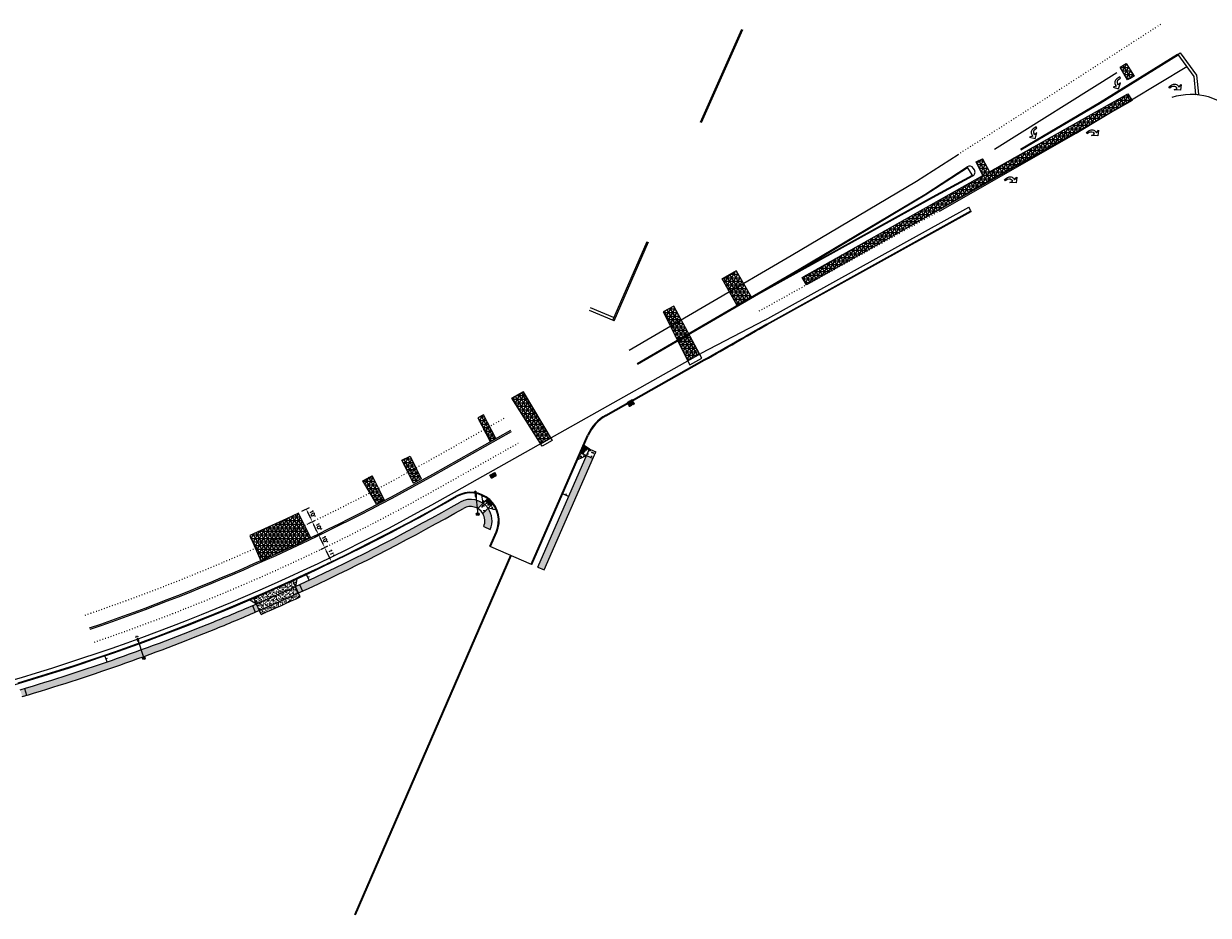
# Model space of a CAD drawing. Extents: x 1490373 to 1513910, y 649283 to 656452.
# Tile 6 of 7: x 1512646 to 1513475, y 652676 to 653300. Entities that reach past the tile are written whole.
import ezdxf

# ---------------------------------------------------------------- set-up
doc = ezdxf.new("R2010")
doc.units = 0
doc.header["$MEASUREMENT"] = 0
doc.header["$PDMODE"] = 34
doc.header["$PDSIZE"] = 0.004
doc.linetypes.add('HIDDEN', pattern=[0.375, 0.25, -0.125])
doc.linetypes.add('pavement_dash', pattern=[2, 0.5, -1.5])
for name, color, linetype in [('E-CHANNELIZING', 110, 'Continuous'), ('E-DOUBLEYELLOW', 50, 'Continuous'), ('E-EDGELINE', 110, 'Continuous'), ('E-LANEARROW', 110, 'Continuous'), ('E-LANELINE', 110, 'Continuous'), ('E-MISC', 51, 'Continuous'), ('E-STOPLINE', 110, 'Continuous'), ('MOT-SIGNS', 4, 'Continuous'), ('P-CONCRETEAREA', 252, 'Continuous'), ('P-CURB', 6, 'Continuous'), ('P-DRIVE', 1, 'Continuous'), ('P-FULLDEPTHREPAIR', 252, 'Continuous'), ('P-LABEL', 7, 'Continuous'), ('P-LIGHT-COBRAHEAD', 1, 'Continuous'), ('P-PAVEMENT', 6, 'Continuous'), ('P-SAWCUT', 3, 'Continuous'), ('P-SIGN', 3, 'Continuous'), ('P-STORM-DISPLAY', 5, 'Continuous'), ('P-WALK', 4, 'Continuous'), ('SIGN', 7, 'Continuous')]:
    doc.layers.add(name, color=color, linetype=linetype)
doc.styles.get("Standard").update_dxf_attribs({"font": 'simplex.shx'})
doc.dimstyles.new('COEC', dxfattribs={"dimscale": 13.9, "dimtxt": 0.18, "dimasz": 0.18, "dimexe": 0.18, "dimexo": 0.0625, "dimgap": 0.09, "dimtad": 1, "dimzin": 0, "dimdsep": 46, "dimtxsty": 'Standard', "dimcen": 0.09, "dimclrd": 256, "dimclre": 256, "dimclrt": 256, "dimaunit": 1, "dimadec": 4, "dimazin": 0, "dimtfac": 1, "dimtofl": 0, "dimtmove": 0, "dimatfit": 3, "dimfxl": 1, "dimtolj": 1, "dimtzin": 0, "dimlwd": -1, "dimlwe": -1, "dimarcsym": 0})
pattern_1 = [(50, (0, 0), (7.172601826, -0.62752135), [0.75, -8.25]), (355, (0, 0), (-1.387513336, 7.521921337), [0.6, -6.6]), (100.45144446, (0.598, -0.052), (5.785088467, 6.89439991), [0.63740192, -7.01142112]), (46.1842, (0, 2), (10.672413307, -1.65519281), [1.125, -12.375]), (96.6356355, (0.889, 1.862), (9.34661946, 9.74118601), [0.95610342, -10.5171376]), (351.184164, (0, 2), (9.34661945, 9.741186), [0.9, -9.90000001]), (21, (1, 1.5), (5.969070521, -4.026188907), [0.75, -8.25]), (326, (1, 1.5), (2.43315332, 7.25150045), [0.6, -6.6]), (71.45144474, (1.4974, 1.1645), (8.402223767, 3.225311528), [0.6374019, -7.01142112]), (37.5, (0, 0), (0.121598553, 3.3289385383), [0, -6.52, 0, -6.7, 0, -6.625]), (7.5, (0, 0), (2.6306953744, 3.944117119), [0, -3.82, 0, -6.37, 0, -2.525]), (327.5, (-2.23, 0), (5.3382243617, -0.2255487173), [0, -2.5, 0, -7.8, 0, -10.35]), (317.5, (-3.23, 0), (5.831861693, 1.001049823), [0, -3.25, 0, -5.18, 0, -7.35])]

# ---------------------------------------------------------------- blocks, each defined once
blk = doc.blocks.new('941')
at = {"lineweight": 0}
for p, q in [((0.018, 0.203), (-0.158, 0.07)), ((-0.158, 0.07), (-0.046, 0.086)), ((-0.046, 0.086), (-0.046, 0.051)), ((0.146, 0.053), (0.018, 0.203)), ((0.034, 0.053), (0.034, 0.086)), ((0.034, 0.086), (0.146, 0.053)), ((0.034, 0.053), (0.034, 0.053)), ((-0.161, -0.064), (-0.254, -0.064)), ((-0.254, -0.064), (-0.254, -0.114)), ((-0.254, -0.114), (-0.13, -0.114))]:
    blk.add_line(p, q, dxfattribs=at)
for centre, radius, end in [((-0.161, 0.051), 0.115, 0), ((-0.13, 0.05), 0.164, 0.9085)]:
    blk.add_arc(centre, radius, 270, end, dxfattribs=at)
blk = doc.blocks.new('COBRAHEAD')
at = {"layer": 'P-LIGHT-COBRAHEAD'}
h = blk.add_hatch(color=256, dxfattribs=at)
edge = h.paths.add_edge_path()
edge.add_ellipse((1508880.94, 651840.29), major_axis=(0.88, -1.55), ratio=0.5, start_angle=0, end_angle=360)
h = blk.add_hatch(color=256, dxfattribs=at)
h.dxf.hatch_style = 1
edge = h.paths.add_edge_path()
edge.add_arc((1508887.25, 651828.68), 1, 0, 360)
at = {"layer": 'P-LIGHT-COBRAHEAD', "flags": 128}
for points, elevation in [([(1508879.15, 651841.87), (1508879.36, 651843.12), (1508880.54, 651842.67)], 129.62), ([(1508880.08, 651841.85), (1508887.25, 651828.68)], 64.81)]:
    blk.add_lwpolyline(points, dxfattribs=dict(at, elevation=elevation))
at = {"layer": 'P-LIGHT-COBRAHEAD'}
blk.add_circle((1508887.25, 651828.68), 1, dxfattribs=at)
blk = doc.blocks.new('*D411')
at = {"layer": 'Defpoints', "color": 0, "transparency": 16777216}
for p in [(1512848.33, 652940.89), (1512851.95, 652942.62), (1512852.66, 652931.87)]:
    blk.add_point(p, dxfattribs=at)
at = {"layer": 'SIGN', "transparency": 16777216}
for p, q in [((1512849.24, 652941.32), (1512854.2, 652943.71)), ((1512855.19, 652935.86), (1512853.03, 652940.37)), ((1512853.56, 652932.31), (1512858.53, 652934.69))]:
    blk.add_line(p, q, dxfattribs=at)
for points in [[(1512853.41, 652940.55), (1512852.66, 652940.19), (1512851.95, 652942.62)], [(1512855.57, 652936.04), (1512854.82, 652935.68), (1512856.28, 652933.61)]]:
    blk.add_solid(points, dxfattribs=at)
at = {"layer": 'SIGN', "transparency": 16777216, "insert": (1512856.36, 652939.19), "char_height": 2.5, "attachment_point": 5, "rotation": 295.6363}
blk.add_mtext("\\A1;10'", dxfattribs=at)
blk = doc.blocks.new('*D412')
at = {"layer": 'Defpoints', "color": 0, "transparency": 16777216}
for p in [(1512844.04, 652949.92), (1512847.62, 652951.64), (1512848.33, 652940.89)]:
    blk.add_point(p, dxfattribs=at)
at = {"layer": 'SIGN', "transparency": 16777216}
for p, q in [((1512844.95, 652950.35), (1512849.88, 652952.72)), ((1512850.87, 652944.88), (1512848.7, 652949.39)), ((1512849.24, 652941.32), (1512854.2, 652943.71))]:
    blk.add_line(p, q, dxfattribs=at)
for points in [[(1512849.08, 652949.57), (1512848.33, 652949.21), (1512847.62, 652951.64)], [(1512851.24, 652945.06), (1512850.49, 652944.7), (1512851.95, 652942.62)]]:
    blk.add_solid(points, dxfattribs=at)
at = {"layer": 'SIGN', "transparency": 16777216, "insert": (1512852.03, 652948.21), "char_height": 2.5, "attachment_point": 5, "rotation": 295.6363}
blk.add_mtext("\\A1;10'", dxfattribs=at)
blk = doc.blocks.new('*D413')
at = {"layer": 'Defpoints', "color": 0, "transparency": 16777216}
for p in [(1512839.43, 652958.68), (1512843.34, 652960.56), (1512844.04, 652949.92)]:
    blk.add_point(p, dxfattribs=at)
at = {"layer": 'SIGN', "transparency": 16777216}
for p, q in [((1512840.33, 652959.11), (1512845.6, 652961.64)), ((1512846.54, 652953.89), (1512844.42, 652958.3)), ((1512844.95, 652950.35), (1512849.88, 652952.72))]:
    blk.add_line(p, q, dxfattribs=at)
for points in [[(1512844.8, 652958.48), (1512844.05, 652958.12), (1512843.34, 652960.56)], [(1512846.92, 652954.07), (1512846.17, 652953.71), (1512847.62, 652951.64)]]:
    blk.add_solid(points, dxfattribs=at)
at = {"layer": 'SIGN', "transparency": 16777216, "insert": (1512847.73, 652957.18), "char_height": 2.5, "attachment_point": 5, "rotation": 295.6363}
blk.add_mtext("\\A1;10'", dxfattribs=at)
blk = doc.blocks.new('370')
at = {"color": 0, "linetype": 'ByBlock'}
for p, q in [((0, 0.1), (0, -0.1)), ((0, 0), (0.063, 0))]:
    blk.add_line(p, q, dxfattribs=at)
blk = doc.blocks.new('*D418')
at = {"layer": 'Defpoints', "color": 0, "transparency": 16777216}
for p in [(1512852.62, 652931.85), (1512857.38, 652921.94), (1512861.03, 652923.69)]:
    blk.add_point(p, dxfattribs=at)
at = {"layer": 'P-LABEL', "transparency": 16777216}
for p, q in [((1512853.52, 652932.29), (1512858.53, 652934.69)), ((1512857.36, 652931.35), (1512859.95, 652925.94)), ((1512858.28, 652922.37), (1512863.29, 652924.77))]:
    blk.add_line(p, q, dxfattribs=at)
for points in [[(1512857.73, 652931.53), (1512856.98, 652931.17), (1512856.27, 652933.61)], [(1512860.33, 652926.12), (1512859.58, 652925.76), (1512861.03, 652923.69)]]:
    blk.add_solid(points, dxfattribs=at)
at = {"layer": 'P-LABEL', "transparency": 16777216, "insert": (1512860.9, 652929.73), "char_height": 2.5, "attachment_point": 5, "rotation": 295.63445}
blk.add_mtext("\\A1;11'", dxfattribs=at)

msp = doc.modelspace()

# ---------------------------------------------------------------- hatches: boundary and pattern name
at = {"layer": 'P-CONCRETEAREA'}
h = msp.add_hatch(dxfattribs=at)
h.set_pattern_fill('AR-CONC', color=256)
h.set_pattern_definition(pattern_1)
h.paths.add_polyline_path([(1513039.548, 652998.024), (1513044.128, 652996.019), (1513046.133, 653000.599), (1513041.553, 653002.605), (1513037.832, 653005.326), (1513037.431, 653004.409), (1513039.263, 653003.607), (1513037.258, 652999.027), (1513035.426, 652999.829), (1513033.42, 652995.249)])
h = msp.add_hatch(color=255, dxfattribs=at)
h.dxf.hatch_style = 1
h.paths.add_polyline_path([(1513044.128, 652996.019), (1513039.548, 652998.024), (1513005.372, 652919.963), (1513009.952, 652917.958)])
h = msp.add_hatch(dxfattribs=at)
h.set_pattern_fill('AR-CONC', color=256)
h.set_pattern_definition(pattern_1)
edge = h.paths.add_edge_path()
edge.add_line((1512965.932, 652970.288), (1512967.017, 652964.546))
edge.add_line((1512967.017, 652964.546), (1512963.44, 652960.938))
edge.add_arc((1512958.398, 652952.302), 10, 30.770268, 59.725292, ccw=False)
edge.add_line((1512966.991, 652957.418), (1512970.587, 652961.046))
edge.add_line((1512970.587, 652961.046), (1512976.318, 652959.991))
edge.add_arc((1512958.398, 652952.302), 19.5, 23.223467, 37.881894)
edge.add_line((1512973.789, 652964.276), (1512972.381, 652962.856))
edge.add_line((1512972.381, 652962.856), (1512968.83, 652966.376))
edge.add_line((1512968.83, 652966.376), (1512970.238, 652967.796))
edge.add_arc((1512958.398, 652952.302), 19.5, 52.613666, 67.272093)
h = msp.add_hatch(color=255, dxfattribs=at)
h.dxf.hatch_style = 1
edge = h.paths.add_edge_path()
edge.add_arc((1512228.597, 654232.282), 1458.4, 294.608408, 294.728464, ccw=False)
edge.add_line((1512835.895, 652906.341), (1512837.931, 652901.774))
edge.add_line((1512837.931, 652901.774), (1512840.764, 652903.075))
edge.add_arc((1512223.818, 654241.632), 1473.892, 294.745157, 299.398863)
edge.add_line((1512947.332, 652957.542), (1512953.487, 652961.013))
edge.add_arc((1512958.398, 652952.302), 10, 59.725292, 119.415556, ccw=False)
edge.add_line((1512963.44, 652960.938), (1512967.036, 652964.566))
edge.add_arc((1512958.398, 652952.302), 15, 54.841849, 119.415449)
edge.add_line((1512951.031, 652965.368), (1512944.876, 652961.898))
edge.add_arc((1512225.476, 654238.389), 1465.253, 294.739431, 299.404589, ccw=False)
h = msp.add_hatch(color=255, dxfattribs=at)
h.dxf.hatch_style = 1
edge = h.paths.add_edge_path()
edge.add_line((1512970.587, 652961.046), (1512966.991, 652957.418))
edge.add_arc((1512958.398, 652952.302), 10, -23.644394, 30.770268, ccw=False)
edge.add_line((1512967.559, 652948.292), (1512972.139, 652946.286))
edge.add_arc((1512958.398, 652952.302), 15, 336.355606, 395.653712)
h = msp.add_hatch(dxfattribs=at)
h.set_pattern_fill('AR-SAND', color=256)
h.set_pattern_definition([(37.5, (0, 0), (-0.0629933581, 1.926823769), [0, -1.52, 0, -1.7, 0, -1.625]), (7.5, (0, 0), (1.7697767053, 2.8221460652), [0, -0.82, 0, -1.37, 0, -0.525]), (327.5, (-1.23, 0), (3.1141418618, 0.0056590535), [0, -0.5, 0, -1.8, 0, -2.35]), (317.5, (-1.23, 0), (3.0061266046, 0.877675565), [0, -0.25, 0, -1.18, 0, -1.35])])
edge = h.paths.add_edge_path()
edge.add_arc((1512228.597, 654232.282), 1453.9, 293.309728, 293.427961, ccw=False)
edge.add_line((1512803.907, 652897.05), (1512808.493, 652894.13))
edge.add_line((1512808.493, 652894.13), (1512806.661, 652898.24))
edge = h.paths.add_edge_path()
edge.add_ellipse((1512820.997, 652906.071), major_axis=(-1.018, -1.018), ratio=1, start_angle=414.595693, end_angle=443.543627, ccw=False)
edge.add_arc((1512228.597, 654232.282), 1453.9, 293.427961, 294.055476, ccw=False)
edge.add_line((1512806.661, 652898.24), (1512808.493, 652894.13))
edge.add_arc((1512228.597, 654232.282), 1458.4, 293.429785, 294.472579)
edge.add_line((1512832.75, 652904.905), (1512832.471, 652904.925))
edge.add_line((1512832.471, 652904.925), (1512832.95, 652909.942))
edge.add_arc((1512228.597, 654232.282), 1453.9, 294.083843, 294.561975, ccw=False)
edge = h.paths.add_edge_path()
edge.add_arc((1512228.597, 654232.282), 1453.9, 294.561975, 294.610232, ccw=False)
edge.add_line((1512832.95, 652909.942), (1512832.471, 652904.925))
edge.add_line((1512832.471, 652904.925), (1512832.75, 652904.905))
edge.add_arc((1512228.597, 654232.282), 1458.4, 294.472579, 294.608408)
edge.add_line((1512835.895, 652906.341), (1512834.064, 652910.451))
edge = h.paths.add_edge_path()
edge.add_arc((1512228.597, 654232.282), 1453.9, 294.610232, 294.728464, ccw=False)
edge.add_line((1512834.064, 652910.451), (1512835.895, 652906.341))
edge.add_line((1512835.895, 652906.341), (1512836.79, 652911.704))
edge = h.paths.add_edge_path()
edge.add_arc((1512228.597, 654232.282), 1458.4, 294.472579, 294.608408, ccw=False)
edge.add_line((1512832.75, 652904.905), (1512836.661, 652904.623))
edge.add_line((1512836.661, 652904.623), (1512835.895, 652906.341))
edge = h.paths.add_edge_path()
edge.add_line((1512837.931, 652901.774), (1512836.661, 652904.623))
edge.add_line((1512836.661, 652904.623), (1512832.75, 652904.905))
edge.add_arc((1512228.597, 654232.282), 1458.4, 293.429785, 294.472579, ccw=False)
edge.add_line((1512808.493, 652894.13), (1512810.528, 652889.562))
edge.add_arc((1512228.597, 654232.282), 1463.4, 293.431798, 294.606394)
edge = h.paths.add_edge_path()
edge.add_line((1512828.28, 652894.108), (1512834.455, 652896.892))
edge.add_line((1512834.455, 652896.892), (1512839.152, 652899.033))
edge.add_line((1512839.152, 652899.033), (1512837.931, 652901.774))
edge.add_arc((1512228.597, 654232.282), 1463.4, 293.431798, 294.606394, ccw=False)
edge.add_line((1512810.528, 652889.562), (1512811.75, 652886.822))
edge.add_line((1512811.75, 652886.822), (1512816.429, 652888.86))
edge.add_line((1512816.429, 652888.86), (1512822.432, 652891.503))
edge.add_line((1512822.432, 652891.503), (1512828.28, 652894.108))
h.paths.add_polyline_path([(1512823.167, 652902.634), (1512823.644, 652901.507), (1512822.442, 652904.256)], flags=16)
h = msp.add_hatch(color=255, dxfattribs=at)
h.dxf.hatch_style = 1
edge = h.paths.add_edge_path()
edge.add_arc((1512228.597, 654232.282), 1458.4, 292.609241, 292.729298, ccw=False)
edge.add_arc((1512228.597, 654232.282), 1458.4, 292.138559, 292.609241, ccw=False)
edge.add_line((1512778.192, 652881.402), (1512780.076, 652876.771))
edge.add_arc((1512228.597, 654232.282), 1463.4, 292.138559, 292.607228)
edge.add_arc((1512228.597, 654232.282), 1463.4, 292.607228, 292.729298)
edge.add_line((1512794.022, 652882.528), (1512792.09, 652887.14))
edge = h.paths.add_edge_path()
edge.add_arc((1512228.597, 654232.282), 1458.4, 292.729298, 293.309728, ccw=False)
edge.add_line((1512792.09, 652887.14), (1512794.022, 652882.528))
edge.add_arc((1512228.597, 654232.282), 1463.4, 292.729298, 293.309728)
edge.add_line((1512807.666, 652888.326), (1512810.528, 652889.562))
edge.add_line((1512810.528, 652889.562), (1512808.493, 652894.13))
edge.add_arc((1513824.154, 650539.821), 2564.046, 113.335613, 113.4039)
h = msp.add_hatch(color=255, dxfattribs=at)
h.dxf.hatch_style = 1
edge = h.paths.add_edge_path()
edge.add_arc((1512228.597, 654232.282), 1458.4, 286.516433, 286.63649, ccw=False)
edge.add_line((1512643.206, 652834.058), (1512644.578, 652829.25))
edge.add_arc((1512228.597, 654232.282), 1463.4, 286.514419, 286.63649)
edge.add_line((1512647.566, 652830.139), (1512646.135, 652834.93))
edge = h.paths.add_edge_path()
edge.add_arc((1512228.597, 654232.282), 1458.4, 286.63649, 291.430618, ccw=False)
edge.add_line((1512646.135, 652834.93), (1512647.566, 652830.139))
edge.add_arc((1512228.597, 654232.282), 1463.4, 286.63649, 291.432632)
edge.add_arc((1512228.597, 654232.282), 1463.4, 291.432632, 292.138559)
edge.add_line((1512780.076, 652876.771), (1512778.192, 652881.402))
edge.add_arc((1512228.597, 654232.282), 1458.4, 291.430618, 292.138559, ccw=False)
at = {"layer": 'P-FULLDEPTHREPAIR'}
h = msp.add_hatch(dxfattribs=at)
h.set_pattern_fill('NET3', color=256, scale=20)
h.set_pattern_definition([(0, (274.88, 152.2764), (0, 2.5), []), (60, (274.88, 152.2764), (-2.1650635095, 1.25), []), (120, (274.88, 152.2764), (-2.1650635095, -1.25), [])])
h.paths.add_polyline_path([(1513413.006, 653269.937), (1513418.181, 653260.991), (1513422.917, 653263.593), (1513417.16, 653272.568)])
h = msp.add_hatch(dxfattribs=at)
h.set_pattern_fill('NET3', color=256, scale=20)
h.set_pattern_definition([(0, (51.8617, 11.7405), (0, 2.5), []), (60, (51.8617, 11.7405), (-2.1650635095, 1.25), []), (120, (51.8617, 11.7405), (-2.1650635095, -1.25), [])])
h.paths.add_polyline_path([(1513190.365, 653122.664), (1513193.445, 653117.596), (1513421.401, 653246.58), (1513418.363, 653251.174), (1513321.488, 653196.571), (1513316.742, 653205.831), (1513312.283, 653203.549), (1513316.979, 653194.03)])
h = msp.add_hatch(dxfattribs=at)
h.set_pattern_fill('NET3', color=256, scale=20)
h.paths.add_polyline_path([(1513134.372, 653121.604), (1513144.936, 653103.083), (1513154.775, 653109.03), (1513144.23, 653127.262)])
h = msp.add_hatch(dxfattribs=at)
h.set_pattern_fill('NET3', color=256, scale=20)
h.set_pattern_definition([(0, (-44.1864, -24.3273), (0, 2.5), []), (60, (-44.1864, -24.3273), (-2.1650635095, 1.25), []), (120, (-44.1864, -24.3273), (-2.1650635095, -1.25), [])])
h.paths.add_polyline_path([(1513093.261, 653098.537), (1513110.386, 653064.401), (1513118.692, 653069.085), (1513100.603, 653102.606)])
h = msp.add_hatch(dxfattribs=at)
h.set_pattern_fill('NET3', color=256, scale=20)
h.paths.add_polyline_path([(1512987.367, 653038.122), (1513007.318, 653006.288), (1513014.504, 653010.341), (1512995.218, 653042.525)])
h = msp.add_hatch(dxfattribs=at)
h.set_pattern_fill('NET3', color=256, scale=20)
h.set_pattern_definition([(0, (76.2036, 42.5468), (0, 2.5), []), (60, (76.2036, 42.5468), (-2.1650635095, 1.25), []), (120, (76.2036, 42.5468), (-2.1650635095, -1.25), [])])
h.paths.add_polyline_path([(1512963.416, 653024.351), (1512967.468, 653026.568), (1512975.997, 653010.01), (1512972.072, 653007.767)])
h = msp.add_hatch(dxfattribs=at)
h.set_pattern_fill('NET3', color=256, scale=20)
h.set_pattern_definition([(0, (24.4524, 13.2083), (0, 2.5), []), (60, (24.4524, 13.2083), (-2.1650635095, 1.25), []), (120, (24.4524, 13.2083), (-2.1650635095, -1.25), [])])
h.paths.add_polyline_path([(1512910.226, 652994.752), (1512916.032, 652997.62), (1512923.813, 652981.775), (1512918.495, 652978.71)])
h = msp.add_hatch(dxfattribs=at)
h.set_pattern_fill('NET3', color=256, scale=20)
h.paths.add_polyline_path([(1512882.921, 652980.402), (1512889.501, 652983.89), (1512897.894, 652966.913), (1512892.584, 652964.175)])
h = msp.add_hatch(dxfattribs=at)
h.set_pattern_fill('NET3', color=256, scale=20)
h.paths.add_polyline_path([(1512811.674, 652924.297), (1512803.964, 652941.931), (1512837.945, 652957.54), (1512846.283, 652940.523)])
at = {"layer": 'P-STORM-DISPLAY'}
h = msp.add_hatch(color=256, dxfattribs=at)
h.dxf.hatch_style = 1
h.paths.add_polyline_path([(1513069.659, 653032.541), (1513072.635, 653034.219), (1513071.53, 653036.179), (1513068.554, 653034.501)])
h = msp.add_hatch(color=256, dxfattribs=at)
h.dxf.hatch_style = 1
h.paths.add_polyline_path([(1512975.092, 652985.508), (1512972.479, 652984.035), (1512973.216, 652982.728), (1512975.829, 652984.201)])
at = {"layer": 'P-WALK'}
h = msp.add_hatch(dxfattribs=at)
h.set_pattern_fill('HEX', color=247)
h.set_pattern_definition([(0, (18.29794, -53.62139), (0, 0.216506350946), [0.125, -0.25]), (120, (18.29794, -53.62139), (-0.1875, -0.108253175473), [0.125, -0.25]), (60, (18.42294, -53.62139), (-0.1875, 0.108253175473), [0.125, -0.25])])
h.paths.add_polyline_path([(1513037.258, 652999.027), (1513039.263, 653003.607), (1513037.431, 653004.409), (1513035.426, 652999.829)])
h = msp.add_hatch(dxfattribs=at)
h.set_pattern_fill('HEX', color=247)
h.set_pattern_definition([(0, (-46.57871, -89.79286), (0, 0.216506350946), [0.125, -0.25]), (120, (-46.57871, -89.79286), (-0.1875, -0.108253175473), [0.125, -0.25]), (60, (-46.45371, -89.79286), (-0.1875, 0.108253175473), [0.125, -0.25])])
h.paths.add_polyline_path([(1512972.381, 652962.856), (1512973.789, 652964.276), (1512970.238, 652967.796), (1512968.854, 652966.417)])

# ---------------------------------------------------------------- linework, layer by layer
at = {"layer": 'E-CHANNELIZING', "flags": 128}
for points in [[(1513287.047, 653169.44), (1513382.196, 653223.637), (1513459.795, 653270.271)], [(1513325.053, 653212.491), (1513410.719, 653266.193)], [(1513069.472, 653071.843), (1513182.879, 653137.942), (1513270.446, 653190.204), (1513299.636, 653208.842)], [(1513075.011, 653062.34), (1513188.467, 653128.467), (1513276.225, 653180.843), (1513306.033, 653200.163)], [(1513075.263, 653061.908), (1513188.721, 653128.036), (1513276.49, 653180.419), (1513306.292, 653199.735)]]:
    msp.add_lwpolyline(points, dxfattribs=at)
at = {"layer": 'E-DOUBLEYELLOW', "flags": 128}
for points in [[(1513119.335, 653231.417), (1513148.259, 653296.493)], [(1513119.945, 653231.147), (1513148.869, 653296.223)], [(1513343.278, 653212.497), (1513398.589, 653245.237), (1513453.269, 653279.019)], [(1513343.618, 653211.923), (1513398.934, 653244.666), (1513453.619, 653278.451)]]:
    msp.add_lwpolyline(points, dxfattribs=at)
at = {"layer": 'E-DOUBLEYELLOW'}
for points in [[(1512986.261, 652928.33), (1512877.045, 652676.365)], [(1512986.872, 652928.062), (1512877.657, 652676.099)]]:
    msp.add_lwpolyline(points, dxfattribs=at)
at = {"layer": 'E-EDGELINE'}
msp.add_arc((1513462.694, 653206.965), 43.807, 39.981675, 108.050816, dxfattribs=at)
at = {"layer": 'E-LANELINE', "linetype": 'pavement_dash', "flags": 128}
for points in [[(1513299.636, 653208.842), (1513334.496, 653231.1), (1513376.668, 653258.156), (1513442.032, 653300.353)], [(1513160.429, 653099.254), (1513167.363, 653103.077), (1513287.047, 653169.44), (1513287.047, 653169.44), (1513287.047, 653169.44)]]:
    msp.add_lwpolyline(points, dxfattribs=at)
at = {"layer": 'E-LANELINE', "flags": 128}
for points in [[(1513132.49, 653095.841), (1513162.282, 653112.266), (1513281.953, 653178.621), (1513309.886, 653193.792)], [(1513155.118, 653108.887), (1513162.04, 653112.704), (1513281.713, 653179.06), (1513309.627, 653194.22)], [(1513309.886, 653193.792), (1513306.033, 653200.163)], [(1513310.972, 653198.06), (1513310.183, 653199.278)], [(1513057.868, 653092.802), (1513081.974, 653147.92)], [(1513058.784, 653092.402), (1513082.89, 653147.52)], [(1513058.784, 653092.402), (1513041.539, 653099.584)], [(1513059.553, 653094.248), (1513042.308, 653101.431)]]:
    msp.add_lwpolyline(points, dxfattribs=at)
at = {"layer": 'E-LANELINE', "linetype": 'pavement_dash', "flags": 128}
for points in [[(1512688.698, 652886.351, 0.0460339), (1512927.195, 652993.257), (1512981.862, 653024.08)], [(1512695.168, 652867.427, 0.0460339), (1512937.018, 652975.835), (1512991.685, 653006.658)]]:
    msp.add_lwpolyline(points, format="xyb", dxfattribs=at)
at = {"layer": 'E-LANELINE', "flags": 128}
for points in [[(1512691.771, 652877.362, 0.0460339), (1512931.861, 652984.982), (1512986.528, 653015.804)], [(1512692.095, 652876.416, 0.0460339), (1512932.352, 652984.11), (1512987.019, 653014.933)]]:
    msp.add_lwpolyline(points, format="xyb", dxfattribs=at)
at = {"layer": 'E-LANELINE'}
for centre, start, end in [((1513307.665, 653197.646), 32.949472, 122.949472), ((1513308.454, 653196.428), 298.507144, 32.949472)]:
    msp.add_arc(centre, 3, start, end, dxfattribs=at)
at = {"layer": 'E-MISC', "flags": 128}
for points in [[(1513418.181, 653260.991), (1513413.006, 653269.937), (1513417.16, 653272.568), (1513422.917, 653263.593)], [(1513154.775, 653109.03), (1513144.936, 653103.083), (1513134.372, 653121.604), (1513144.23, 653127.262)], [(1513111.862, 653061.458), (1513120.298, 653066.109), (1513100.603, 653102.606), (1513093.261, 653098.537)], [(1512987.367, 653038.122), (1512995.218, 653042.525), (1513015.608, 653008.499), (1513008.435, 653004.506)], [(1512972.072, 653007.767), (1512975.997, 653010.01), (1512967.468, 653026.568), (1512963.416, 653024.351)], [(1512910.226, 652994.752), (1512916.032, 652997.62), (1512923.813, 652981.775), (1512918.495, 652978.71)], [(1512882.921, 652980.402), (1512889.501, 652983.89), (1512897.894, 652966.913), (1512892.584, 652964.175)], [(1512811.674, 652924.297), (1512838.251, 652936.359), (1512846.283, 652940.523), (1512837.945, 652957.54), (1512829.508, 652953.754), (1512803.964, 652941.931), (1512804.483, 652940.429)]]:
    msp.add_lwpolyline(points, close=True, dxfattribs=at)
at = {"layer": 'E-MISC'}
for points in [[(1513321.488, 653196.571), (1513418.363, 653251.174), (1513421.401, 653246.58), (1513193.445, 653117.596)], [(1513193.445, 653117.596), (1513190.365, 653122.664), (1513316.979, 653194.03), (1513312.283, 653203.549), (1513316.742, 653205.831), (1513321.488, 653196.571)]]:
    msp.add_lwpolyline(points, dxfattribs=at)
at = {"layer": 'E-STOPLINE'}
for p, q in [((1513453.505, 653278.764), (1513455.123, 653279.938)), ((1513465.86, 653250.819), (1513467.85, 653251.015))]:
    msp.add_line(p, q, dxfattribs=at)
at = {"layer": 'E-STOPLINE', "flags": 128}
for points in [[(1513453.505, 653278.764), (1513464.609, 653263.46), (1513465.86, 653250.819)], [(1513455.123, 653279.938), (1513466.546, 653264.196), (1513467.85, 653251.015)]]:
    msp.add_lwpolyline(points, dxfattribs=at)
at = {"layer": 'P-CURB'}
for p, q in [((1513001.249, 652921.768), (1513040.771, 653012.038)), ((1512971.936, 652934.602), (1512976.261, 652944.482))]:
    msp.add_line(p, q, dxfattribs=at)
at = {"layer": 'P-CURB', "flags": 128}
for points in [[(1513165.984, 653089.631), (1513308.777, 653168.824)], [(1513308.534, 653169.261), (1513308.777, 653168.824)], [(1513165.689, 653090.159), (1513165.939, 653089.726)], [(1512972.394, 652934.401), (1512971.936, 652934.602)], [(1513001.249, 652921.768), (1513000.791, 652921.968)]]:
    msp.add_lwpolyline(points, dxfattribs=at)
at = {"layer": 'P-CURB'}
for points in [[(1513053.306, 653025.904), (1513122.183, 653064.739, 0.0027342), (1513165.939, 653089.726, 0.0027342)], [(1511352.968, 652759.211), (1512259.863, 652778.718, 0.1235966), (1512942.666, 652965.818), (1512948.821, 652969.288)]]:
    msp.add_lwpolyline(points, format="xyb", dxfattribs=at)
for centre, radius, start, end in [((1513067.794, 653000.207), 29.5, 119.415556, 156.355606), ((1512958.398, 652952.302), 19.5, 336.355606, 119.415556)]:
    msp.add_arc(centre, radius, start, end, dxfattribs=at)
at = {"layer": 'P-DRIVE', "flags": 128}
for points in [[(1512836.79, 652911.704), (1512835.895, 652906.341)], [(1512836.79, 652911.704), (1512836.586, 652912.16)], [(1512839.152, 652899.033), (1512833.86, 652910.908)], [(1512803.907, 652897.05), (1512803.704, 652897.507)], [(1512803.907, 652897.05), (1512808.493, 652894.13)], [(1512811.75, 652886.822), (1512806.458, 652898.697)]]:
    msp.add_lwpolyline(points, dxfattribs=at)
at = {"layer": 'P-DRIVE'}
msp.add_lwpolyline([(1512810.528, 652889.562, 0.0051252), (1512837.931, 652901.774, 0.001829)], format="xyb", dxfattribs=at)
for radius, start, end in [(1458.4, 293.429785, 294.608408), (1466.4, 293.433, 294.605193)]:
    msp.add_arc((1512228.597, 654232.282), radius, start, end, dxfattribs=at)
at = {"layer": 'P-FULLDEPTHREPAIR', "flags": 128}
for points in [[(1513134.372, 653121.604), (1513144.936, 653103.083), (1513154.775, 653109.03), (1513144.23, 653127.262), (1513134.372, 653121.604)], [(1512987.367, 653038.122), (1513007.318, 653006.288), (1513014.504, 653010.341), (1512995.218, 653042.525), (1512987.367, 653038.122)], [(1512882.921, 652980.402), (1512889.501, 652983.89), (1512897.894, 652966.913), (1512892.584, 652964.175), (1512882.921, 652980.402)]]:
    msp.add_lwpolyline(points, dxfattribs=at)
at = {"layer": 'P-PAVEMENT'}
for p, q in [((1513000.791, 652921.968), (1513040.313, 653012.239)), ((1512972.394, 652934.401), (1512976.719, 652944.281))]:
    msp.add_line(p, q, dxfattribs=at)
at = {"layer": 'P-PAVEMENT', "flags": 128}
msp.add_lwpolyline([(1513165.741, 653090.068), (1513308.534, 653169.261)], dxfattribs=at)
at = {"layer": 'P-PAVEMENT'}
for points in [[(1513053.06, 653026.339), (1513121.938, 653065.175, 0.0027342), (1513165.689, 653090.159)], [(1512641.834, 652838.866, 0.0563337), (1512942.42, 652966.253), (1512948.576, 652969.724)]]:
    msp.add_lwpolyline(points, format="xyb", dxfattribs=at)
for centre, radius, start, end in [((1513067.794, 653000.207), 30, 119.415556, 156.355606), ((1512958.398, 652952.302), 20, 336.355606, 119.415556)]:
    msp.add_arc(centre, radius, start, end, dxfattribs=at)
at = {"layer": 'P-SAWCUT', "flags": 128}
for points in [[(1513164.239, 653092.665), (1513307.079, 653171.885)], [(1513308.534, 653169.261), (1513307.079, 653171.885)], [(1513164.239, 653092.665), (1513119.482, 653069.53)], [(1512972.394, 652934.401), (1513000.791, 652921.968)]]:
    msp.add_lwpolyline(points, dxfattribs=at)
at = {"layer": 'P-SAWCUT'}
for points in [[(1512963.226, 652981.428), (1513119.482, 653069.53)], [(1512947.102, 652972.337), (1512963.226, 652981.428)]]:
    msp.add_lwpolyline(points, dxfattribs=at)
msp.add_lwpolyline([(1512259.787, 652782.217, 0.1235966), (1512940.947, 652968.867), (1512947.102, 652972.337)], format="xyb", dxfattribs=at)
at = {"layer": 'P-STORM-DISPLAY', "linetype": 'HIDDEN', "ltscale": 0.05, "elevation": 1546.647, "flags": 128}
for points in [[(1513071.379, 653036.955), (1513067.968, 653035.032)], [(1513071.379, 653036.955), (1513072.976, 653034.124)], [(1513067.968, 653035.032), (1513069.564, 653032.201)], [(1513072.976, 653034.124), (1513069.564, 653032.201)]]:
    msp.add_lwpolyline(points, dxfattribs=at)
at = {"layer": 'P-STORM-DISPLAY', "flags": 128}
for points, elevation in [([(1513071.284, 653036.615), (1513068.308, 653034.937)], 1546.647), ([(1513071.53, 653036.179), (1513068.554, 653034.501)], 1546.647), ([(1513071.284, 653036.615), (1513072.635, 653034.219)], 1546.647), ([(1513068.308, 653034.937), (1513069.659, 653032.541)], 1546.647), ([(1513072.635, 653034.219), (1513069.659, 653032.541)], 1546.647), ([(1512971.798, 652984.225), (1512975.282, 652986.189)], 781.142), ([(1512976.51, 652984.011), (1512975.282, 652986.189)], 781.142), ([(1512973.026, 652982.047), (1512971.798, 652984.225)], 781.142), ([(1512972.479, 652984.035), (1512975.092, 652985.508)], 781.142), ([(1512973.216, 652982.728), (1512972.479, 652984.035)], 781.142), ([(1512973.026, 652982.047), (1512976.51, 652984.011)], 781.142), ([(1512973.216, 652982.728), (1512975.829, 652984.201)], 781.142), ([(1512975.829, 652984.201), (1512975.092, 652985.508)], 781.142)]:
    msp.add_lwpolyline(points, dxfattribs=dict(at, elevation=elevation))
at = {"layer": 'P-WALK'}
msp.add_line((1513037.258, 652999.027), (1513039.263, 653003.607), dxfattribs=at)
for points in [[(1513005.372, 652919.963), (1513041.553, 653002.605)], [(1513009.952, 652917.958), (1513046.133, 653000.599)]]:
    msp.add_lwpolyline(points, dxfattribs=at)
at = {"layer": 'P-WALK', "flags": 128}
for points in [[(1513036.973, 653004.61), (1513046.133, 653000.599)], [(1513037.374, 653005.526), (1513037.832, 653005.326)], [(1513037.832, 653005.326), (1513041.553, 653002.605)], [(1513032.962, 652995.449), (1513033.42, 652995.249)], [(1513033.42, 652995.249), (1513039.548, 652998.024)], [(1513034.968, 653000.03), (1513044.128, 652996.019)], [(1512966.125, 652970.749), (1512965.932, 652970.288), (1512967.036, 652964.566)], [(1512944.876, 652961.898), (1512951.031, 652965.368)], [(1512970.593, 652968.154), (1512963.44, 652960.938)], [(1512974.144, 652964.634), (1512966.991, 652957.418)], [(1512968.83, 652966.376), (1512972.381, 652962.856)], [(1512970.238, 652967.796), (1512973.789, 652964.276)], [(1512947.332, 652957.542), (1512953.487, 652961.013)], [(1512976.778, 652960.189), (1512976.318, 652959.991), (1512970.587, 652961.046)], [(1512967.559, 652948.292), (1512972.139, 652946.286)], [(1513005.372, 652919.963), (1513009.952, 652917.958)], [(1512838.672, 652907.616), (1512840.764, 652903.075)], [(1512805.688, 652892.917), (1512807.666, 652888.326)], [(1512646.135, 652834.93), (1512647.566, 652830.139)]]:
    msp.add_lwpolyline(points, dxfattribs=at)
at = {"layer": 'P-WALK'}
for points in [[(1512837.931, 652901.774, 0.020987), (1512947.332, 652957.542)], [(1512780.076, 652876.771, 0.0056429), (1512810.528, 652889.562, 0.0035979)], [(1512644.578, 652829.25, 0.0245449), (1512780.076, 652876.771, 0.021463)]]:
    msp.add_lwpolyline(points, format="xyb", dxfattribs=at)
for centre, radius, start, end in [((1512228.597, 654232.282), 1458.4, 294.608408, 299.415556), ((1512958.398, 652952.302), 15, 35.653712, 119.415556), ((1512958.398, 652952.302), 10, 30.770268, 119.415556), ((1512958.398, 652952.302), 10, 336.355606, 30.770268), ((1512958.398, 652952.302), 15, 336.355606, 35.653712), ((1512228.597, 654232.282), 1458.4, 292.138559, 293.429785), ((1512228.597, 654232.282), 1458.4, 286.516433, 292.138559)]:
    msp.add_arc(centre, radius, start, end, dxfattribs=at)

# ---------------------------------------------------------------- block references
at = {"layer": 'E-LANEARROW', "yscale": 19.99999999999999, "zscale": 19.99999999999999}
for p, xscale, rotation in [((1513409.873, 653258.414), 19.99999999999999, 214.0880785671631), ((1513452.679, 653257.004), -20, 213.1302404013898), ((1513351.414, 653223.401), 19.99999999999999, 216.122185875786), ((1513394.873, 653225.05), -19.99999999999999, 213.1641259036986), ((1513337.682, 653192.083), -20, 213.1571869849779)]:
    msp.add_blockref('941', p, dxfattribs=dict(at, xscale=xscale, rotation=rotation))
at = {"layer": 'MOT-SIGNS', "xscale": 20, "yscale": 20, "zscale": 20, "rotation": 25.01914313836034}
msp.add_blockref('370', (1512844.433, 652912.767), dxfattribs=at)
at = {"layer": 'P-LIGHT-COBRAHEAD'}
for p, rotation in [((-130590.86, 634228.196, -64.809), 337.2888689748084), ((-91399.381, 294538.735, -64.809), 349.2275631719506)]:
    msp.add_blockref('COBRAHEAD', p, dxfattribs=dict(at, rotation=rotation))
at = {"layer": 'P-SIGN', "xscale": 20, "yscale": 20, "zscale": 20}
for p, rotation in [((1513024.951, 652970.295), 66.3556055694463), ((1512703.128, 652855.622), 19.01895308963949)]:
    msp.add_blockref('370', p, dxfattribs=dict(at, rotation=rotation))

# ---------------------------------------------------------------- dimensions: what is measured, and where the dimension line sits
at = {"layer": 'P-LABEL'}
dim = msp.add_aligned_dim(p1=(1512852.619, 652931.853), p2=(1512857.378, 652921.936), distance=4.055, text="11'", dimstyle='COEC', override={"dimscale": 20, "dimtxt": 0.125, "dimasz": 0.125, "dimexe": 0.125, "dimexo": 0.05, "dimgap": 0.05}, dxfattribs=at)
dim.commit()
dim.dimension.update_dxf_attribs({"geometry": '*D418', "text_midpoint": (1512860.898, 652929.725)})
at = {"layer": 'SIGN'}
for base, p1, p2, picture, middle in [((1512843.342, 652960.558), (1512844.044, 652949.922), (1512839.43, 652958.681), '*D413', (1512847.726, 652957.175)), ((1512847.623, 652951.639), (1512848.335, 652940.889), (1512844.044, 652949.922), '*D412', (1512852.029, 652948.208))]:
    dim = msp.add_linear_dim(base=base, p1=p1, p2=p2, angle=295.636304, text="10'", dimstyle='COEC', override={"dimscale": 20, "dimtxt": 0.125, "dimasz": 0.125, "dimexe": 0.125, "dimexo": 0.05, "dimgap": 0.05, "dimtmove": 1}, dxfattribs=at)
    dim.commit()
    dim.dimension.update_dxf_attribs({"geometry": picture, "text_midpoint": middle})
dim = msp.add_aligned_dim(p1=(1512852.661, 652931.874), p2=(1512848.335, 652940.889), distance=-4.009, text="10'", dimstyle='COEC', override={"dimscale": 20, "dimtxt": 0.125, "dimasz": 0.125, "dimexe": 0.125, "dimexo": 0.05, "dimgap": 0.05}, dxfattribs=at)
dim.commit()
dim.dimension.update_dxf_attribs({"geometry": '*D411', "text_midpoint": (1512856.356, 652939.192)})

doc.saveas('drawing.dxf')
